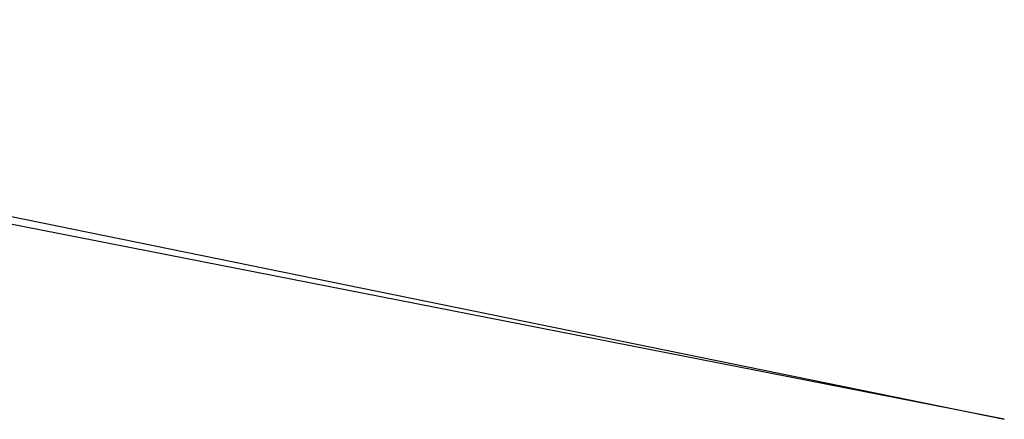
# Model space of a CAD drawing. Header units: millimetres. Extents: x -454 to 454, y -360 to 353.
# Tile 62 of 256: x -281.26 to -277.58, y -243.97 to -242.48. Entities that reach past the tile are written whole.
import ezdxf

# ---------------------------------------------------------------- set-up
doc = ezdxf.new("R2010")
doc.units = ezdxf.units.MM
doc.header["$MEASUREMENT"] = 0
doc.layers.add('Material 3', color=7, linetype='Continuous', true_color=0xe6e6e6)

msp = doc.modelspace()

# ---------------------------------------------------------------- meshes
at = {"layer": 'Material 3'}
mesh = msp.add_polyface(dxfattribs=at)
corners = [(-303.6594, -242.1612, 97.8638), (-307.2289, -241.0969, 97.6932), (-304.0138, -241.7439, 97.5236), (-309.5202, -240.9425, 98.0132), (-311.1057, -240.4622, 97.9205), (-308.3896, -241.0961, 97.9062), (-307.306, -241.3776, 98.0132), (-309.3173, -240.11, 97.0614), (-307.1046, -240.5449, 97.0614), (-304.8918, -240.9797, 97.0614), (-313.8041, -239.4883, 97.6932), (-310.5164, -240.2924, 97.6881), (-300.4664, -241.8492, 97.0614), (-301.6214, -242.2498, 97.3945), (-313.7427, -239.2404, 97.0614), (-305.0919, -241.8127, 98.0132), (-313.9485, -240.0723, 98.0132), (-300.854, -242.6223, 97.6932), (-300.6635, -242.6828, 98.0132), (-313.1156, -236.7055, 28.1085), (-312.9346, -235.9738, 26.1345), (-285.0329, -242.035, 25.2844), (-312.6488, -234.8188, 24.3882), (-312.2738, -233.303, 22.9646), (-277.5838, -243.9691, 30.2034), (-313.182, -236.974, 30.2034), (-313.7511, -239.2743, 97.2901), (-313.7719, -239.3584, 97.5045), (-316.2657, -238.6793, 97.4902), (-316.4404, -238.8615, 97.7747), (-318.5889, -238.0274, 97.6028), (-313.8041, -239.4883, 97.6932), (-313.8458, -239.6568, 97.846), (-317.5991, -238.4423, 98.0132), (-313.8948, -239.8551, 97.9546), (-313.9485, -240.0723, 98.0132), (-313.7427, -239.2404, 97.0614), (-317.3446, -237.6321, 97.0614), (-323.0216, -232.5805, 30.2034), (-313.182, -236.974, 30.2034), (-313.7427, -239.2404, 97.0614)]
mesh.append_faces([[corners[k] for k in face] for face in [(0, 1, 2, 2), (3, 4, 5, 5), (6, 3, 5, 5), (1, 7, 8, 8), (9, 2, 8, 8), (10, 11, 4, 4), (11, 1, 5, 5), (12, 13, 9, 9), (14, 7, 11, 11), (15, 6, 5, 5), (4, 11, 5, 5), (14, 11, 10, 10), (1, 11, 7, 7), (3, 16, 4, 4), (10, 4, 16, 16), (2, 17, 0, 0), (0, 18, 15, 15), (5, 1, 0, 0), (0, 15, 5, 5), (8, 2, 1, 1), (9, 13, 2, 2), (19, 20, 21, 21), (22, 23, 21, 21), (22, 21, 20, 20), (24, 25, 19, 19), (26, 27, 28, 28), (29, 30, 28, 28), (28, 27, 31, 31), (29, 31, 32, 32), (33, 29, 34, 34), (29, 28, 31, 31), (34, 35, 33, 33), (36, 26, 37, 37), (34, 29, 32, 32), (26, 28, 37, 37), (38, 39, 40, 40)]])

doc.saveas('drawing.dxf')
